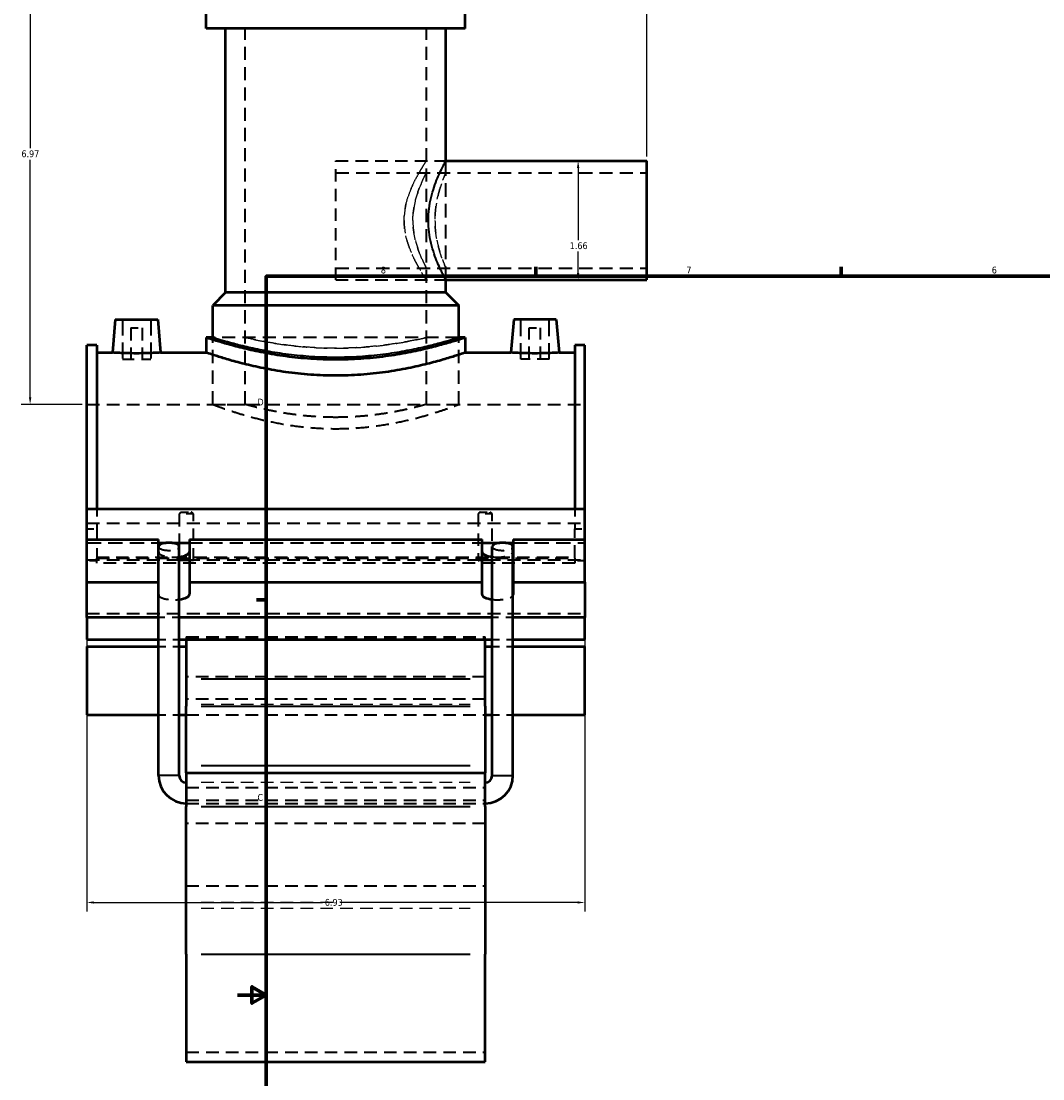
# Model space of a CAD drawing. Header units: inches. Extents: x -2.9 to 51.4, y -2.4 to 49.9.
# Tile 2 of 9: x -2.9 to 11.3, y 9.8 to 24.6. Entities that reach past the tile are written whole.
import ezdxf

# ---------------------------------------------------------------- set-up
doc = ezdxf.new("R2010")
doc.units = ezdxf.units.IN
doc.header["$MEASUREMENT"] = 0
doc.linetypes.add('DASHED', pattern=[0.2067, 0.1654, -0.0413])
for name, color, linetype, lineweight in [('Border (ANSI)', 7, 'Continuous', 70), ('Dimension (ANSI)', 7, 'Continuous', 25), ('Hidden (ANSI)', 7, 'DASHED', 35), ('Hidden Narrow (ANSI)', 7, 'DASHED', 25), ('Visible (ANSI)', 7, 'Continuous', 50), ('Visible Narrow (ANSI)', 7, 'Continuous', 35)]:
    doc.layers.add(name, color=color, linetype=linetype, lineweight=lineweight)
doc.styles.add('Note Text (ANSI)', font='tahoma.ttf')
doc.dimstyles.new('Default (ANSI)', dxfattribs={"dimtxt": 0.094488, "dimasz": 0.098425, "dimexe": 0.125, "dimexo": 0.0625, "dimgap": 0.031496, "dimtad": 0, "dimtih": 1, "dimtoh": 1, "dimrnd": 1e-08, "dimzin": 4, "dimdsep": 46, "dimtxsty": 'Note Text (ANSI)', "dimcen": 0.09, "dimdle": 0.393701, "dimclrd": 256, "dimclre": 256, "dimclrt": 5, "dimadec": 0, "dimazin": 1, "dimtfac": 1, "dimtofl": 0, "dimtmove": 0, "dimatfit": 3, "dimfxl": 1, "dimtolj": 1, "dimtzin": 4, "dimlwd": -1, "dimlwe": -1, "dimarcsym": 0})

# ---------------------------------------------------------------- blocks, each defined once
blk = doc.blocks.new('Borders Default Border')
at = {"layer": 'Border (ANSI)'}
for p, q in [((4.25, 21), (4.25, 21.134)), ((8.5, 21), (8.5, 21.134)), ((0.5, 16.5), (0.366, 16.5))]:
    blk.add_line(p, q, dxfattribs=at)
at = {"layer": 'Border (ANSI)', "flags": 128}
for points in [[(0.5, 1), (0.5, 21), (33.5, 21), (33.5, 1), (0.5, 1)], [(0.1, 11), (0.5, 11), (0.3, 11.115), (0.3, 10.885), (0.5, 11)]]:
    blk.add_lwpolyline(points, dxfattribs=at)
at = {"layer": 'Border (ANSI)', "color": 5, "true_color": 0x0000ff, "char_height": 0.0945, "attachment_point": 7, "style": 'Note Text (ANSI)'}
for s, insert in [('8', (2.094, 21.038)), ('7', (6.346, 21.04)), ('6', (10.595, 21.038)), ('D', (0.378, 19.203)), ('C', (0.378, 13.701))]:
    blk.add_mtext(s, dxfattribs=dict(at, insert=insert))
blk = doc.blocks.new('*D6')
at = {"layer": 'Defpoints', "color": 0, "transparency": 16777216}
for p in [(-1.998, 17.042), (4.932, 17.042), (4.932, 12.288)]:
    blk.add_point(p, dxfattribs=at)
at = {"layer": 'Dimension (ANSI)', "transparency": 16777216}
for p, q in [((-1.998, 16.979), (-1.998, 12.163)), ((4.932, 16.979), (4.932, 12.163)), ((-1.9, 12.288), (1.284, 12.288)), ((4.833, 12.288), (1.586, 12.288))]:
    blk.add_line(p, q, dxfattribs=at)
for points in [[(-1.9, 12.304), (-1.9, 12.272), (-1.998, 12.288)], [(4.833, 12.304), (4.833, 12.272), (4.932, 12.288)]]:
    blk.add_solid(points, dxfattribs=at)
at = {"layer": 'Dimension (ANSI)', "color": 5, "transparency": 16777216, "insert": (1.315, 12.337), "char_height": 0.0945, "attachment_point": 1, "style": 'Note Text (ANSI)'}
blk.add_mtext('\\A1;6.93', dxfattribs=at)
blk = doc.blocks.new('*D8')
at = {"layer": 'Defpoints', "color": 0, "transparency": 16777216}
for p in [(5.797, 26.664), (1.467, 26.188), (5.797, 22.607)]:
    blk.add_point(p, dxfattribs=at)
at = {"layer": 'Dimension (ANSI)', "transparency": 16777216}
for p, q in [((1.467, 26.25), (1.467, 26.789)), ((5.797, 22.669), (5.797, 26.789)), ((1.565, 26.664), (3.674, 26.664)), ((5.698, 26.664), (3.979, 26.664))]:
    blk.add_line(p, q, dxfattribs=at)
for points in [[(1.565, 26.681), (1.565, 26.648), (1.467, 26.664)], [(5.698, 26.681), (5.698, 26.648), (5.797, 26.664)]]:
    blk.add_solid(points, dxfattribs=at)
at = {"layer": 'Dimension (ANSI)', "color": 5, "transparency": 16777216, "insert": (3.706, 26.713), "char_height": 0.0945, "attachment_point": 1, "style": 'Note Text (ANSI)'}
blk.add_mtext('\\A1;4.33', dxfattribs=at)
blk = doc.blocks.new('*D9')
at = {"layer": 'Defpoints', "color": 0, "transparency": 16777216}
for p in [(4.84, 22.607), (4.84, 20.949), (4.84, 20.949)]:
    blk.add_point(p, dxfattribs=at)
at = {"layer": 'Dimension (ANSI)', "transparency": 16777216}
for p, q in [((4.84, 22.508), (4.84, 21.504)), ((4.84, 21.048), (4.84, 21.343))]:
    blk.add_line(p, q, dxfattribs=at)
for points in [[(4.823, 22.508), (4.856, 22.508), (4.84, 22.607)], [(4.823, 21.048), (4.856, 21.048), (4.84, 20.949)]]:
    blk.add_solid(points, dxfattribs=at)
at = {"layer": 'Dimension (ANSI)', "color": 5, "transparency": 16777216, "insert": (4.723, 21.473), "char_height": 0.0945, "attachment_point": 1, "style": 'Note Text (ANSI)'}
blk.add_mtext('\\A1;1.66', dxfattribs=at)
blk = doc.blocks.new('*D10')
at = {"layer": 'Defpoints', "color": 0, "transparency": 16777216}
for p in [(-2.786, 26.188), (0.826, 26.188), (-1.998, 19.218)]:
    blk.add_point(p, dxfattribs=at)
at = {"layer": 'Dimension (ANSI)', "transparency": 16777216}
for p, q in [((0.763, 26.188), (-2.911, 26.188)), ((-2.786, 26.09), (-2.786, 22.784)), ((-2.786, 19.316), (-2.786, 22.622)), ((-2.061, 19.218), (-2.911, 19.218))]:
    blk.add_line(p, q, dxfattribs=at)
for points in [[(-2.802, 26.09), (-2.769, 26.09), (-2.786, 26.188)], [(-2.802, 19.316), (-2.769, 19.316), (-2.786, 19.218)]]:
    blk.add_solid(points, dxfattribs=at)
at = {"layer": 'Dimension (ANSI)', "color": 5, "transparency": 16777216, "insert": (-2.907, 22.752), "char_height": 0.0945, "attachment_point": 1, "style": 'Note Text (ANSI)'}
blk.add_mtext('\\A1;6.97', dxfattribs=at)

msp = doc.modelspace()

# ---------------------------------------------------------------- linework, layer by layer
at = {"layer": 'Hidden (ANSI)', "ltscale": 1.099577}
for p, q in [((0.2052, 19.218), (0.2052, 24.4455)), ((2.7285, 19.218), (2.7285, 24.4455))]:
    msp.add_line(p, q, dxfattribs=at)
at = {"layer": 'Hidden (ANSI)', "ltscale": 1.049655}
msp.add_line((1.4668, 20.9492), (1.4668, 22.6067), dxfattribs=at)
at = {"layer": 'Hidden (ANSI)', "ltscale": 1.058821}
for p, q in [((1.4668, 22.6067), (2.9988, 22.6067)), ((1.4668, 20.9492), (2.9988, 20.9492))]:
    msp.add_line(p, q, dxfattribs=at)
at = {"layer": 'Hidden (ANSI)', "ltscale": 1.145539}
msp.add_line((2.9988, 20.9492), (2.9988, 22.6067), dxfattribs=at)
at = {"layer": 'Hidden (ANSI)', "ltscale": 1.102539}
for p, q in [((1.4668, 22.441), (5.7968, 22.441)), ((1.4668, 21.115), (5.7968, 21.115))]:
    msp.add_line(p, q, dxfattribs=at)
at = {"layer": 'Hidden (ANSI)', "ltscale": 1.333288}
for p, q in [((-1.502, 20.3991), (-1.502, 19.8479)), ((-1.1083, 20.3991), (-1.1083, 19.8479)), ((4.042, 19.8479), (4.042, 20.3991)), ((4.4357, 19.8479), (4.4357, 20.3991))]:
    msp.add_line(p, q, dxfattribs=at)
at = {"layer": 'Hidden (ANSI)', "ltscale": 0.471064}
for p, q in [((-1.3839, 20.281), (-1.2264, 20.281)), ((4.1601, 20.281), (4.3176, 20.281))]:
    msp.add_line(p, q, dxfattribs=at)
at = {"layer": 'Hidden (ANSI)', "ltscale": 1.047583}
for p, q in [((-1.3839, 20.281), (-1.3839, 19.8479)), ((-1.2264, 20.281), (-1.2264, 19.8479)), ((4.1601, 19.8479), (4.1601, 20.281)), ((4.3176, 19.8479), (4.3176, 20.281))]:
    msp.add_line(p, q, dxfattribs=at)
at = {"layer": 'Hidden (ANSI)', "ltscale": 1.104495}
msp.add_line((3.1791, 20.148), (-0.2454, 20.148), dxfattribs=at)
at = {"layer": 'Hidden (ANSI)', "ltscale": 1.124841}
for p, q in [((-0.2454, 19.218), (-0.2454, 20.148)), ((3.1791, 19.218), (3.1791, 20.148))]:
    msp.add_line(p, q, dxfattribs=at)
at = {"layer": 'Hidden (ANSI)', "ltscale": 0.997297}
for p, q in [((-1.502, 19.8479), (-1.1083, 19.8479)), ((4.4357, 19.8479), (4.042, 19.8479))]:
    msp.add_line(p, q, dxfattribs=at)
at = {"layer": 'Hidden (ANSI)', "ltscale": 1.081511}
for p, q in [((-1.9982, 19.218), (4.9318, 19.218)), ((-1.9982, 17.5668), (4.9318, 17.5668)), ((-1.9982, 17.0543), (4.9318, 17.0543)), ((-1.9982, 16.3101), (4.9318, 16.3101))]:
    msp.add_line(p, q, dxfattribs=at)
at = {"layer": 'Hidden (ANSI)', "ltscale": 1.089963}
for p, q in [((-0.2454, 19.218), (0.2052, 19.218)), ((2.7285, 19.218), (3.1791, 19.218))]:
    msp.add_line(p, q, dxfattribs=at)
at = {"layer": 'Hidden (ANSI)', "ltscale": 0.630222}
for p, q in [((-1.8596, 17.764), (-1.8596, 17.487)), ((4.7932, 17.764), (4.7932, 17.487))]:
    msp.add_line(p, q, dxfattribs=at)
at = {"layer": 'Hidden (ANSI)', "ltscale": 1.04627}
for p, q in [((-0.7115, 17.6943), (-0.7115, 17.0455)), ((-0.5128, 17.0455), (-0.5128, 17.6943)), ((3.4465, 17.6943), (3.4465, 17.0455)), ((3.6452, 17.0455), (3.6452, 17.6943))]:
    msp.add_line(p, q, dxfattribs=at)
at = {"layer": 'Hidden (ANSI)', "ltscale": 0.44938}
for p, q in [((-0.5128, 17.6943), (-0.7115, 17.6943)), ((3.6452, 17.6943), (3.4465, 17.6943))]:
    msp.add_line(p, q, dxfattribs=at)
at = {"layer": 'Hidden (ANSI)', "ltscale": 0.297896}
for p, q in [((-0.6818, 17.718), (-0.5426, 17.718)), ((3.4762, 17.718), (3.6154, 17.718))]:
    msp.add_line(p, q, dxfattribs=at)
at = {"layer": 'Hidden (ANSI)', "ltscale": 0.263891}
for p, q in [((-1.9982, 17.487), (-1.8596, 17.487)), ((4.7932, 17.487), (4.9318, 17.487)), ((-1.8596, 17.042), (-1.9982, 17.042)), ((4.9318, 17.042), (4.7932, 17.042))]:
    msp.add_line(p, q, dxfattribs=at)
at = {"layer": 'Hidden (ANSI)', "ltscale": 1.015378}
for p, q in [((-1.8596, 17.487), (-1.8596, 17.0925)), ((4.7932, 17.0925), (4.7932, 17.487))]:
    msp.add_line(p, q, dxfattribs=at)
at = {"layer": 'Hidden (ANSI)', "ltscale": 1.205209}
for p, q in [((-1.9982, 17.2898), (-1.0017, 17.2898)), ((3.9354, 17.2898), (4.9318, 17.2898))]:
    msp.add_line(p, q, dxfattribs=at)
at = {"layer": 'Hidden (ANSI)', "ltscale": 0.152872}
for p, q in [((-0.8949, 17.2898), (-0.8146, 17.2898)), ((3.7482, 17.2898), (3.8285, 17.2898))]:
    msp.add_line(p, q, dxfattribs=at)
at = {"layer": 'Hidden (ANSI)', "ltscale": 1.094429}
msp.add_line((-0.5691, 17.2898), (3.5028, 17.2898), dxfattribs=at)
at = {"layer": 'Hidden (ANSI)', "ltscale": 0.072672}
for p, q in [((-1.8596, 17.0925), (-1.8596, 17.0795)), ((4.7932, 17.0795), (4.7932, 17.0925))]:
    msp.add_line(p, q, dxfattribs=at)
at = {"layer": 'Hidden (ANSI)', "ltscale": 1.039332}
for p, q in [((-1.8596, 17.0925), (-0.7854, 17.0925)), ((3.7191, 17.0925), (4.7932, 17.0925))]:
    msp.add_line(p, q, dxfattribs=at)
at = {"layer": 'Hidden (ANSI)', "ltscale": 1.072859}
for p, q in [((-1.8596, 17.0795), (4.7932, 17.0795)), ((4.7932, 17.0101), (-1.8596, 17.0101))]:
    msp.add_line(p, q, dxfattribs=at)
at = {"layer": 'Hidden (ANSI)', "ltscale": 0.14758}
for p, q in [((-1.8596, 17.0101), (-1.8596, 17.0795)), ((4.7932, 17.0795), (4.7932, 17.0101))]:
    msp.add_line(p, q, dxfattribs=at)
at = {"layer": 'Hidden (ANSI)', "ltscale": 1.089623}
msp.add_line((-0.7854, 17.0925), (3.7191, 17.0925), dxfattribs=at)
at = {"layer": 'Hidden (ANSI)', "ltscale": 0.378259}
for p, q in [((-0.5128, 17.0455), (-0.7115, 17.0455)), ((3.6452, 17.0455), (3.4465, 17.0455))]:
    msp.add_line(p, q, dxfattribs=at)
at = {"layer": 'Hidden (ANSI)', "ltscale": 0.549173}
for p, q in [((-0.7105, 16.2532), (-0.9989, 16.2532)), ((3.9326, 16.2532), (3.6442, 16.2532)), ((-0.9989, 15.9452), (-0.7105, 15.9452)), ((3.6442, 15.9452), (3.9326, 15.9452)), ((-0.9989, 15.8487), (-0.7105, 15.8487)), ((3.6442, 15.8487), (3.9326, 15.8487)), ((-0.9989, 14.899), (-0.7105, 14.899)), ((3.6442, 14.899), (3.9326, 14.899))]:
    msp.add_line(p, q, dxfattribs=at)
at = {"layer": 'Hidden (ANSI)', "ltscale": 0.300161}
for p, q in [((-0.6122, 15.9838), (-0.6122, 15.9636)), ((3.5458, 15.9636), (3.5458, 15.9838))]:
    msp.add_line(p, q, dxfattribs=at)
at = {"layer": 'Hidden (ANSI)', "ltscale": 1.058743}
for p, q in [((-0.6122, 15.9838), (3.5458, 15.9838)), ((-0.6122, 15.9636), (3.5458, 15.9636)), ((3.5458, 15.4286), (-0.6122, 15.4286)), ((3.5458, 15.1179), (-0.6122, 15.1179)), ((-0.6122, 14.899), (3.5458, 14.899)), ((-0.6122, 13.8883), (3.5458, 13.8883)), ((-0.6122, 13.7132), (3.5458, 13.7132)), ((-0.6122, 13.6667), (3.5458, 13.6667)), ((3.5458, 13.385), (-0.6122, 13.385)), ((-0.6122, 12.5186), (3.5458, 12.5186)), ((-0.6122, 10.2062), (3.5458, 10.2062))]:
    msp.add_line(p, q, dxfattribs=at)
at = {"layer": 'Hidden (ANSI)', "ltscale": 0.115573}
for p, q in [((-0.6122, 15.9636), (-0.6122, 15.9452)), ((3.5458, 15.9452), (3.5458, 15.9636))]:
    msp.add_line(p, q, dxfattribs=at)
at = {"layer": 'Hidden (ANSI)', "ltscale": 1.131185}
for centre in [(-0.8547, 17.2394), (3.7884, 17.2394)]:
    msp.add_ellipse(centre, major_axis=(0.1442, 0), ratio=0.3639702, start_param=3.1415927, end_param=6.2831853, dxfattribs=at)
at = {"layer": 'Hidden (ANSI)', "ltscale": 0.580703}
for centre, major_axis, start_param, end_param in [((-0.7854, 17.1665), (-0.2163, 0), 0.1609249, 1.5707963), ((3.7191, 17.1665), (0.2163, 0), 4.712389, 6.1222604)]:
    msp.add_ellipse(centre, major_axis=major_axis, ratio=0.3420201, start_param=start_param, end_param=end_param, dxfattribs=at)
at = {"layer": 'Hidden (ANSI)', "ltscale": 0.145557}
for centre, start_param, end_param in [((-0.7854, 17.1665), 1.5707963, 1.9243713), ((3.7191, 17.1665), 1.2172214, 1.5707963)]:
    msp.add_ellipse(centre, major_axis=(-0.2163, 0), ratio=0.3420201, start_param=start_param, end_param=end_param, dxfattribs=at)
at = {"layer": 'Hidden (ANSI)', "ltscale": 0.922604}
for centre, major_axis, start_param, end_param in [((-0.7854, 16.5737), (-0.2163, 0), 0.1609249, 1.9243713), ((3.7191, 16.5737), (0.2163, 0), 4.358814, 6.1222604)]:
    msp.add_ellipse(centre, major_axis=major_axis, ratio=0.3420201, start_param=start_param, end_param=end_param, dxfattribs=at)
at = {"layer": 'Hidden (ANSI)', "ltscale": 1.094813}
for points, knots in [([(-0.2454, 19.218), (-0.2454, 19.218), (-0.2349, 19.2139), (-0.191, 19.1975), (-0.1577, 19.1852), (-0.07, 19.1541), (-0.0155, 19.1353), (0.1098, 19.0949), (0.1807, 19.0733), (0.3315, 19.0312), (0.4168, 19.0092), (0.6026, 18.9676), (0.7033, 18.948), (0.9138, 18.9152), (1.0239, 18.902), (1.246, 18.8843), (1.3581, 18.88), (1.4668, 18.88)], [19.8774218, 19.8774218, 19.8774218, 19.8774218, 20.7053119, 20.7053119, 21.533202, 21.533202, 22.3610921, 22.3610921, 23.1889822, 23.1889822, 24.0175439, 24.0175439, 24.8461056, 24.8461056, 25.6746674, 25.6746674, 26.5032291, 26.5032291, 26.5032291, 26.5032291]), ([(1.4668, 18.88), (1.5756, 18.88), (1.6876, 18.8843), (1.9097, 18.902), (2.0198, 18.9152), (2.2304, 18.948), (2.331, 18.9676), (2.5169, 19.0092), (2.6021, 19.0312), (2.7529, 19.0733), (2.8239, 19.0949), (2.9492, 19.1353), (3.0036, 19.1541), (3.0913, 19.1852), (3.1247, 19.1975), (3.1686, 19.2139), (3.1791, 19.218), (3.1791, 19.218)], [0, 0, 0, 0, 0.8285617, 0.8285617, 1.6571235, 1.6571235, 2.4856852, 2.4856852, 3.3142469, 3.3142469, 4.142137, 4.142137, 4.9700271, 4.9700271, 5.7979172, 5.7979172, 6.6258073, 6.6258073, 6.6258073, 6.6258073])]:
    msp.add_open_spline(points, degree=3, knots=knots, dxfattribs=at)
at = {"layer": 'Hidden (ANSI)', "ltscale": 1.070717}
for points, knots in [([(1.4668, 19.0377), (1.3872, 19.0377), (1.3049, 19.04), (1.1416, 19.0492), (1.0605, 19.0561), (0.9052, 19.0734), (0.8309, 19.0837), (0.6935, 19.1058), (0.6305, 19.1175), (0.5189, 19.14), (0.4665, 19.1516), (0.3741, 19.1734), (0.334, 19.1835), (0.2694, 19.2003), (0.245, 19.207), (0.2128, 19.2158), (0.2052, 19.218), (0.2052, 19.218)], [0, 0, 0, 0, 0.6071488, 0.6071488, 1.2142975, 1.2142975, 1.8214463, 1.8214463, 2.428595, 2.428595, 3.0356081, 3.0356081, 3.6426212, 3.6426212, 4.2496343, 4.2496343, 4.8566474, 4.8566474, 4.8566474, 4.8566474]), ([(2.7285, 19.218), (2.7285, 19.218), (2.7208, 19.2158), (2.6887, 19.207), (2.6642, 19.2003), (2.5997, 19.1835), (2.5596, 19.1734), (2.4671, 19.1516), (2.4147, 19.14), (2.3032, 19.1175), (2.2402, 19.1058), (2.1028, 19.0837), (2.0285, 19.0734), (1.8732, 19.0561), (1.7921, 19.0492), (1.6288, 19.04), (1.5465, 19.0377), (1.4668, 19.0377)], [14.5699421, 14.5699421, 14.5699421, 14.5699421, 15.1769552, 15.1769552, 15.7839683, 15.7839683, 16.3909814, 16.3909814, 16.9979944, 16.9979944, 17.6051432, 17.6051432, 18.212292, 18.212292, 18.8194407, 18.8194407, 19.4265895, 19.4265895, 19.4265895, 19.4265895])]:
    msp.add_open_spline(points, degree=3, knots=knots, dxfattribs=at)
at = {"layer": 'Hidden (ANSI)', "ltscale": 0.072239}
for points, weights in [([(-0.6818, 17.718), (-0.695, 17.7082), (-0.7115, 17.6943)], [1, 1.00992428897, 1]), ([(-0.5128, 17.6943), (-0.5294, 17.7082), (-0.5426, 17.718)], [1, 1.00992428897, 1]), ([(3.4762, 17.718), (3.463, 17.7082), (3.4465, 17.6943)], [1, 1.00992428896, 1]), ([(3.6452, 17.6943), (3.6286, 17.7082), (3.6154, 17.718)], [1, 1.00992428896, 1])]:
    msp.add_rational_spline(points, weights, degree=2, dxfattribs=at)
at = {"layer": 'Hidden (ANSI)', "ltscale": 0.450542}
for points, knots in [([(-0.7115, 17.0455), (-0.7069, 17.0468), (-0.7015, 17.0479), (-0.6852, 17.0502), (-0.672, 17.0512), (-0.6429, 17.0524), (-0.627, 17.0526), (-0.6122, 17.0526), (-0.5974, 17.0526), (-0.5816, 17.0524), (-0.5525, 17.0512), (-0.5393, 17.0502), (-0.523, 17.0479), (-0.5175, 17.0469), (-0.5128, 17.0455)], [-0.28920517, -0.28920517, -0.28920517, -0.28920517, -0.22638723, -0.22638723, -0.11319361, -0.11319361, 0, 0, 0, 0.11284098, 0.11284098, 0.22568196, 0.22568196, 0.28917826, 0.28917826, 0.28917826, 0.28917826]), ([(3.4465, 17.0455), (3.4512, 17.0469), (3.4566, 17.0479), (3.473, 17.0502), (3.4862, 17.0512), (3.5152, 17.0524), (3.531, 17.0526), (3.5606, 17.0526), (3.5764, 17.0524), (3.6055, 17.0512), (3.6187, 17.0502), (3.635, 17.0479), (3.6405, 17.0469), (3.6452, 17.0455)], [0.6402703, 0.6402703, 0.6402703, 0.6402703, 0.7037666, 0.7037666, 0.81660758, 0.81660758, 0.92944857, 0.92944857, 1.04228955, 1.04228955, 1.15513053, 1.15513053, 1.21862683, 1.21862683, 1.21862683, 1.21862683])]:
    msp.add_open_spline(points, degree=3, knots=knots, dxfattribs=at)
at = {"layer": 'Hidden Narrow (ANSI)', "ltscale": 1.06497}
for p, q in [((-0.4043, 15.045), (3.3379, 15.045)), ((-0.4043, 13.9609), (3.3379, 13.9609)), ((-0.4043, 12.2916), (3.3379, 12.2916)), ((-0.4043, 12.2105), (3.3379, 12.2105))]:
    msp.add_line(p, q, dxfattribs=at)
at = {"layer": 'Hidden Narrow (ANSI)', "ltscale": 1.08553}
msp.add_open_spline([(2.4181, 21.778), (2.4181, 21.8323), (2.4229, 21.8876), (2.4414, 21.9961), (2.4549, 22.0493), (2.4873, 22.1505), (2.5062, 22.1985), (2.5451, 22.2873), (2.5652, 22.3279), (2.6029, 22.3997), (2.6219, 22.4335), (2.6571, 22.4937), (2.6733, 22.5202), (2.7001, 22.563), (2.7108, 22.5795), (2.725, 22.6014), (2.7285, 22.6067), (2.7285, 22.6067), (2.725, 22.6014), (2.7108, 22.5795), (2.7001, 22.563), (2.6733, 22.5202), (2.6571, 22.4937), (2.6219, 22.4335), (2.6029, 22.3997), (2.5652, 22.3279), (2.5451, 22.2873), (2.5062, 22.1985), (2.4873, 22.1505), (2.4549, 22.0493), (2.4414, 21.9961), (2.4229, 21.8876), (2.4181, 21.8323), (2.4181, 21.7236), (2.4229, 21.6683), (2.4414, 21.5598), (2.4549, 21.5066), (2.4873, 21.4054), (2.5062, 21.3574), (2.5451, 21.2687), (2.5652, 21.228), (2.6029, 21.1563), (2.6219, 21.1224), (2.6571, 21.0622), (2.6733, 21.0358), (2.7001, 20.9929), (2.7108, 20.9764), (2.725, 20.9546), (2.7285, 20.9492), (2.7285, 20.9492), (2.725, 20.9546), (2.7108, 20.9764), (2.7001, 20.9929), (2.6733, 21.0358), (2.6571, 21.0622), (2.6219, 21.1224), (2.6029, 21.1563), (2.5652, 21.228), (2.5451, 21.2687), (2.5062, 21.3574), (2.4873, 21.4054), (2.4549, 21.5066), (2.4414, 21.5598), (2.4229, 21.6683), (2.4181, 21.7236), (2.4181, 21.778)], degree=3, knots=[0, 0, 0, 0, 0.4144239, 0.4144239, 0.8288477, 0.8288477, 1.2432716, 1.2432716, 1.6576954, 1.6576954, 2.0678985, 2.0678985, 2.4781016, 2.4781016, 2.8883047, 2.8883047, 3.2985078, 3.2985078, 3.7087109, 3.7087109, 4.118914, 4.118914, 4.5291172, 4.5291172, 4.9393203, 4.9393203, 5.3537441, 5.3537441, 5.768168, 5.768168, 6.1825918, 6.1825918, 6.5970157, 6.5970157, 7.0114395, 7.0114395, 7.4258634, 7.4258634, 7.8402872, 7.8402872, 8.2547111, 8.2547111, 8.6649142, 8.6649142, 9.0751173, 9.0751173, 9.4853204, 9.4853204, 9.8955235, 9.8955235, 10.3057266, 10.3057266, 10.7159297, 10.7159297, 11.1261328, 11.1261328, 11.5363359, 11.5363359, 11.9507598, 11.9507598, 12.3651836, 12.3651836, 12.7796075, 12.7796075, 13.1940313, 13.1940313, 13.1940313, 13.1940313], dxfattribs=at)
at = {"layer": 'Hidden Narrow (ANSI)', "ltscale": 1.071944}
for points, knots in [([(2.9988, 22.6067), (2.9988, 22.6067), (2.996, 22.6015), (2.9845, 22.58), (2.9759, 22.5637), (2.9541, 22.521), (2.941, 22.4946), (2.9126, 22.4342), (2.8973, 22.4001), (2.8673, 22.3277), (2.8515, 22.2868), (2.8212, 22.1974), (2.8068, 22.149), (2.7823, 22.0474), (2.7722, 21.9941), (2.7588, 21.8861), (2.7553, 21.8314), (2.7553, 21.778)], [9.7490693, 9.7490693, 9.7490693, 9.7490693, 10.1544818, 10.1544818, 10.5598943, 10.5598943, 10.9653068, 10.9653068, 11.3707193, 11.3707193, 11.7777293, 11.7777293, 12.1847392, 12.1847392, 12.5917492, 12.5917492, 12.9987591, 12.9987591, 12.9987591, 12.9987591]), ([(2.7553, 21.778), (2.7553, 21.7245), (2.7588, 21.6698), (2.7722, 21.5618), (2.7823, 21.5085), (2.8068, 21.4069), (2.8212, 21.3585), (2.8515, 21.2691), (2.8673, 21.2282), (2.8973, 21.1558), (2.9126, 21.1218), (2.941, 21.0613), (2.9541, 21.0349), (2.9759, 20.9923), (2.9845, 20.976), (2.996, 20.9544), (2.9988, 20.9492), (2.9988, 20.9492)], [0, 0, 0, 0, 0.40701, 0.40701, 0.8140199, 0.8140199, 1.2210299, 1.2210299, 1.6280398, 1.6280398, 2.0334523, 2.0334523, 2.4388648, 2.4388648, 2.8442773, 2.8442773, 3.2496898, 3.2496898, 3.2496898, 3.2496898])]:
    msp.add_open_spline(points, degree=3, knots=knots, dxfattribs=at)
at = {"layer": 'Hidden Narrow (ANSI)', "ltscale": 1.081728}
msp.add_open_spline([(2.5402, 21.778), (2.5402, 21.7353), (2.5429, 21.6916), (2.5532, 21.6052), (2.5609, 21.5626), (2.5892, 21.4406), (2.6149, 21.3672), (2.6497, 21.2802), (2.6616, 21.2529), (2.6836, 21.2046), (2.6938, 21.1835), (2.7107, 21.1494), (2.7174, 21.1363), (2.7263, 21.1191), (2.7285, 21.115), (2.7285, 21.115), (2.7263, 21.1191), (2.7174, 21.1363), (2.7107, 21.1494), (2.6938, 21.1835), (2.6836, 21.2046), (2.6616, 21.2529), (2.6497, 21.2802), (2.6149, 21.3672), (2.5892, 21.4406), (2.5609, 21.5626), (2.5532, 21.6052), (2.5429, 21.6916), (2.5402, 21.7353), (2.5402, 21.8206), (2.5429, 21.8644), (2.5532, 21.9507), (2.5609, 21.9934), (2.5892, 22.1153), (2.6149, 22.1887), (2.6497, 22.2757), (2.6616, 22.303), (2.6836, 22.3514), (2.6938, 22.3725), (2.7107, 22.4066), (2.7174, 22.4196), (2.7263, 22.4368), (2.7285, 22.441), (2.7285, 22.441), (2.7263, 22.4368), (2.7174, 22.4196), (2.7107, 22.4066), (2.6938, 22.3725), (2.6836, 22.3514), (2.6616, 22.303), (2.6497, 22.2757), (2.6149, 22.1887), (2.5892, 22.1153), (2.5609, 21.9934), (2.5532, 21.9507), (2.5429, 21.8644), (2.5402, 21.8206), (2.5402, 21.778)], degree=3, knots=[0, 0, 0, 0, 0.3250098, 0.3250098, 0.6500196, 0.6500196, 1.3000392, 1.3000392, 1.6239349, 1.6239349, 1.9478305, 1.9478305, 2.2717262, 2.2717262, 2.5956219, 2.5956219, 2.9195175, 2.9195175, 3.2434132, 3.2434132, 3.5673089, 3.5673089, 3.8912045, 3.8912045, 4.5412241, 4.5412241, 4.8662339, 4.8662339, 5.1912437, 5.1912437, 5.5162535, 5.5162535, 5.8412633, 5.8412633, 6.4912829, 6.4912829, 6.8151786, 6.8151786, 7.1390743, 7.1390743, 7.4629699, 7.4629699, 7.7868656, 7.7868656, 8.1107613, 8.1107613, 8.4346569, 8.4346569, 8.7585526, 8.7585526, 9.0824483, 9.0824483, 9.7324679, 9.7324679, 10.0574777, 10.0574777, 10.3824875, 10.3824875, 10.3824875, 10.3824875], dxfattribs=at)
at = {"layer": 'Hidden Narrow (ANSI)', "ltscale": 1.074298}
msp.add_open_spline([(2.848, 21.778), (2.848, 21.8202), (2.8499, 21.8637), (2.8579, 21.9499), (2.8639, 21.9925), (2.8787, 22.074), (2.8876, 22.1129), (2.9062, 22.1847), (2.916, 22.2176), (2.9347, 22.2759), (2.9443, 22.3033), (2.9622, 22.3518), (2.9705, 22.3728), (2.9843, 22.4069), (2.9898, 22.4198), (2.9971, 22.4369), (2.9988, 22.441), (2.9988, 22.441), (2.9971, 22.4369), (2.9898, 22.4198), (2.9843, 22.4069), (2.9705, 22.3728), (2.9622, 22.3518), (2.9443, 22.3033), (2.9347, 22.2759), (2.916, 22.2176), (2.9062, 22.1847), (2.8876, 22.1129), (2.8787, 22.074), (2.8639, 21.9925), (2.8579, 21.9499), (2.8499, 21.8637), (2.848, 21.8202), (2.848, 21.7357), (2.8499, 21.6922), (2.8579, 21.6061), (2.8639, 21.5634), (2.8787, 21.482), (2.8876, 21.4431), (2.9062, 21.3712), (2.916, 21.3383), (2.9347, 21.2801), (2.9443, 21.2526), (2.9622, 21.2042), (2.9705, 21.1831), (2.9843, 21.1491), (2.9898, 21.1361), (2.9971, 21.1191), (2.9988, 21.115), (2.9988, 21.115), (2.9971, 21.1191), (2.9898, 21.1361), (2.9843, 21.1491), (2.9705, 21.1831), (2.9622, 21.2042), (2.9443, 21.2526), (2.9347, 21.2801), (2.916, 21.3383), (2.9062, 21.3712), (2.8876, 21.4431), (2.8787, 21.482), (2.8639, 21.5634), (2.8579, 21.6061), (2.8499, 21.6922), (2.848, 21.7357), (2.848, 21.778)], degree=3, knots=[0, 0, 0, 0, 0.3220821, 0.3220821, 0.6441641, 0.6441641, 0.9662462, 0.9662462, 1.2883282, 1.2883282, 1.6099507, 1.6099507, 1.9315731, 1.9315731, 2.2531956, 2.2531956, 2.5748181, 2.5748181, 2.8964405, 2.8964405, 3.218063, 3.218063, 3.5396854, 3.5396854, 3.8613079, 3.8613079, 4.1833899, 4.1833899, 4.505472, 4.505472, 4.827554, 4.827554, 5.1496361, 5.1496361, 5.4717182, 5.4717182, 5.7938002, 5.7938002, 6.1158823, 6.1158823, 6.4379643, 6.4379643, 6.7595868, 6.7595868, 7.0812092, 7.0812092, 7.4028317, 7.4028317, 7.7244542, 7.7244542, 8.0460766, 8.0460766, 8.3676991, 8.3676991, 8.6893215, 8.6893215, 9.010944, 9.010944, 9.333026, 9.333026, 9.6551081, 9.6551081, 9.9771901, 9.9771901, 10.2992722, 10.2992722, 10.2992722, 10.2992722], dxfattribs=at)
at = {"layer": 'Hidden Narrow (ANSI)', "ltscale": 1.091371}
for points, knots in [([(-0.2454, 20.148), (-0.2454, 20.148), (-0.235, 20.1447), (-0.1913, 20.1311), (-0.158, 20.1209), (-0.0704, 20.0953), (-0.016, 20.0798), (0.1095, 20.0465), (0.1805, 20.0287), (0.3317, 19.9942), (0.4171, 19.9762), (0.6034, 19.9422), (0.7042, 19.9263), (0.9149, 19.8997), (1.0249, 19.889), (1.2468, 19.8748), (1.3585, 19.8713), (1.4668, 19.8713)], [19.8054754, 19.8054754, 19.8054754, 19.8054754, 20.6305528, 20.6305528, 21.4556301, 21.4556301, 22.2807075, 22.2807075, 23.1057848, 23.1057848, 23.9311637, 23.9311637, 24.7565427, 24.7565427, 25.5819216, 25.5819216, 26.4073006, 26.4073006, 26.4073006, 26.4073006]), ([(1.4668, 19.8713), (1.5751, 19.8713), (1.6869, 19.8748), (1.9087, 19.889), (2.0188, 19.8997), (2.2295, 19.9263), (2.3303, 19.9422), (2.5165, 19.9762), (2.602, 19.9942), (2.7532, 20.0287), (2.8242, 20.0465), (2.9497, 20.0798), (3.0041, 20.0953), (3.0917, 20.1209), (3.1249, 20.1311), (3.1686, 20.1447), (3.1791, 20.148), (3.1791, 20.148)], [0, 0, 0, 0, 0.8253789, 0.8253789, 1.6507579, 1.6507579, 2.4761368, 2.4761368, 3.3015158, 3.3015158, 4.1265931, 4.1265931, 4.9516704, 4.9516704, 5.7767478, 5.7767478, 6.6018251, 6.6018251, 6.6018251, 6.6018251])]:
    msp.add_open_spline(points, degree=3, knots=knots, dxfattribs=at)
at = {"layer": 'Hidden Narrow (ANSI)', "ltscale": 1.099522}
msp.add_open_spline([(1.4668, 19.9995), (1.3873, 19.9995), (1.3052, 20.0014), (1.1419, 20.0089), (1.0609, 20.0145), (0.9055, 20.0287), (0.8312, 20.0372), (0.6937, 20.0553), (0.6306, 20.065), (0.5189, 20.0836), (0.4664, 20.0932), (0.3739, 20.1111), (0.3338, 20.1195), (0.2693, 20.1334), (0.2449, 20.1389), (0.2128, 20.1462), (0.2052, 20.148), (0.2052, 20.148), (0.2128, 20.1462), (0.2449, 20.1389), (0.2693, 20.1334), (0.3338, 20.1195), (0.3739, 20.1111), (0.4664, 20.0932), (0.5189, 20.0836), (0.6306, 20.065), (0.6937, 20.0553), (0.8312, 20.0372), (0.9055, 20.0287), (1.0609, 20.0145), (1.1419, 20.0089), (1.3052, 20.0014), (1.3873, 19.9995), (1.5464, 19.9995), (1.6285, 20.0014), (1.7917, 20.0089), (1.8728, 20.0145), (2.0281, 20.0287), (2.1025, 20.0372), (2.24, 20.0553), (2.3031, 20.065), (2.4148, 20.0836), (2.4672, 20.0932), (2.5598, 20.1111), (2.5999, 20.1195), (2.6643, 20.1334), (2.6888, 20.1389), (2.7208, 20.1462), (2.7285, 20.148), (2.7285, 20.148), (2.7208, 20.1462), (2.6888, 20.1389), (2.6643, 20.1334), (2.5999, 20.1195), (2.5598, 20.1111), (2.4672, 20.0932), (2.4148, 20.0836), (2.3031, 20.065), (2.24, 20.0553), (2.1025, 20.0372), (2.0281, 20.0287), (1.8728, 20.0145), (1.7917, 20.0089), (1.6285, 20.0014), (1.5464, 19.9995), (1.4668, 19.9995)], degree=3, knots=[0, 0, 0, 0, 0.605982, 0.605982, 1.2119641, 1.2119641, 1.8179461, 1.8179461, 2.4239281, 2.4239281, 3.0298478, 3.0298478, 3.6357674, 3.6357674, 4.241687, 4.241687, 4.8476066, 4.8476066, 5.4535263, 5.4535263, 6.0594459, 6.0594459, 6.6653655, 6.6653655, 7.2712851, 7.2712851, 7.8772672, 7.8772672, 8.4832492, 8.4832492, 9.0892312, 9.0892312, 9.6952133, 9.6952133, 10.3011953, 10.3011953, 10.9071773, 10.9071773, 11.5131594, 11.5131594, 12.1191414, 12.1191414, 12.725061, 12.725061, 13.3309806, 13.3309806, 13.9369003, 13.9369003, 14.5428199, 14.5428199, 15.1487395, 15.1487395, 15.7546591, 15.7546591, 16.3605788, 16.3605788, 16.9664984, 16.9664984, 17.5724804, 17.5724804, 18.1784624, 18.1784624, 18.7844445, 18.7844445, 19.3904265, 19.3904265, 19.3904265, 19.3904265], dxfattribs=at)
at = {"layer": 'Visible (ANSI)'}
for p, q in [((-0.3355, 24.4455), (-0.3355, 24.6546)), ((3.2692, 24.4455), (3.2692, 24.6546)), ((3.2692, 24.4455), (-0.3355, 24.4455)), ((-0.0652, 20.7761), (-0.0652, 24.4455)), ((2.9988, 22.6067), (2.9988, 24.4455)), ((2.9988, 22.6067), (5.7968, 22.6067)), ((5.7968, 20.9492), (5.7968, 22.6067)), ((2.9988, 20.7761), (2.9988, 20.9492)), ((2.9988, 20.9492), (5.7968, 20.9492)), ((-0.0652, 20.7761), (-0.2454, 20.5959)), ((2.9988, 20.7761), (-0.0652, 20.7761)), ((2.9988, 20.7761), (3.1791, 20.5959)), ((3.1791, 20.5959), (-0.2454, 20.5959)), ((-0.2454, 20.148), (-0.2454, 20.5959)), ((3.1791, 20.148), (3.1791, 20.5959)), ((-1.6004, 20.3991), (-1.6407, 19.9389)), ((-1.6004, 20.3991), (-1.0099, 20.3991)), ((-1.0099, 20.3991), (-0.9696, 19.9389)), ((3.9436, 20.3991), (3.9033, 19.9389)), ((4.5341, 20.3991), (3.9436, 20.3991)), ((4.5341, 20.3991), (4.5744, 19.9389)), ((-1.9982, 17.764), (-1.9982, 20.0434)), ((-1.8596, 20.0434), (-1.9982, 20.0434)), ((-1.8596, 20.0434), (-1.8596, 17.764)), ((-0.3355, 20.148), (-0.3355, 19.9389)), ((-0.2454, 20.148), (-0.3355, 20.148)), ((3.2692, 20.148), (3.1791, 20.148)), ((3.2692, 20.148), (3.2692, 19.9389)), ((4.7932, 20.0434), (4.7932, 17.764)), ((4.9318, 20.0434), (4.7932, 20.0434)), ((4.9318, 17.764), (4.9318, 20.0434)), ((-1.8596, 19.9389), (-1.6407, 19.9389)), ((-0.9696, 19.9389), (-0.3355, 19.9389)), ((3.2692, 19.9389), (3.9033, 19.9389)), ((4.5744, 19.9389), (4.7932, 19.9389)), ((-1.9982, 17.764), (4.9318, 17.764)), ((-1.9982, 17.3391), (-1.9982, 17.764)), ((4.9318, 17.3391), (4.9318, 17.764)), ((-1.9982, 17.3391), (-1.0017, 17.3391)), ((-1.9982, 16.7463), (-1.9982, 17.3391)), ((-1.0017, 16.7463), (-1.0017, 17.3391)), ((-1.0017, 17.2898), (-0.8949, 17.2898)), ((-0.9989, 14.0534), (-0.9989, 17.2394)), ((-0.8146, 17.2898), (-0.5691, 17.2898)), ((-0.7105, 14.0534), (-0.7105, 17.2394)), ((-0.5691, 17.3391), (-0.5691, 16.7463)), ((-0.5691, 17.3391), (3.5028, 17.3391)), ((3.5028, 16.7463), (3.5028, 17.3391)), ((3.5028, 17.2898), (3.7482, 17.2898)), ((3.6442, 14.0534), (3.6442, 17.2394)), ((3.8285, 17.2898), (3.9354, 17.2898)), ((3.9326, 14.0534), (3.9326, 17.2394)), ((3.9354, 17.3391), (3.9354, 16.7463)), ((3.9354, 17.3391), (4.9318, 17.3391)), ((4.9318, 16.7463), (4.9318, 17.3391)), ((-1.9982, 16.7463), (-1.0017, 16.7463)), ((-1.9982, 16.2532), (-1.9982, 16.7463)), ((-1.0017, 16.5737), (-1.0017, 16.7463)), ((-0.5691, 16.7463), (-0.5691, 16.5737)), ((-0.5691, 16.7463), (3.5028, 16.7463)), ((3.5028, 16.5737), (3.5028, 16.7463)), ((3.9354, 16.7463), (3.9354, 16.5737)), ((3.9354, 16.7463), (4.9318, 16.7463)), ((4.9318, 16.7463), (4.9318, 16.2532)), ((-0.9989, 16.2532), (-1.9982, 16.2532)), ((-1.9982, 16.2532), (-1.9982, 15.9452)), ((3.6442, 16.2532), (-0.7105, 16.2532)), ((4.9318, 16.2532), (3.9326, 16.2532)), ((4.9318, 15.9452), (4.9318, 16.2532)), ((-1.9982, 15.9452), (-0.9989, 15.9452)), ((-0.7105, 15.9452), (3.6442, 15.9452)), ((-0.6122, 15.9452), (-0.6122, 15.3935)), ((3.5458, 15.3935), (3.5458, 15.9452)), ((3.9326, 15.9452), (4.9318, 15.9452)), ((-1.9982, 15.8487), (-1.9982, 14.899)), ((-1.9982, 15.8487), (-0.9989, 15.8487)), ((-0.7105, 15.8487), (-0.6122, 15.8487)), ((3.5458, 15.8487), (3.6442, 15.8487)), ((3.9326, 15.8487), (4.9318, 15.8487)), ((4.9318, 14.899), (4.9318, 15.8487)), ((-0.6122, 15.3935), (-0.6122, 15.019)), ((3.5458, 15.019), (3.5458, 15.3935)), ((-0.6122, 14.1924), (-0.6122, 15.019)), ((3.5458, 15.019), (3.5458, 14.1924)), ((-1.9982, 14.899), (-0.9989, 14.899)), ((-0.7105, 14.899), (-0.6122, 14.899)), ((3.5458, 14.899), (3.6442, 14.899)), ((3.9326, 14.899), (4.9318, 14.899)), ((-0.6122, 14.0902), (-0.6122, 14.1924)), ((3.5458, 14.1924), (3.5458, 14.0902)), ((-0.6122, 14.0902), (-0.6122, 13.6216)), ((-0.6122, 14.0902), (3.5458, 14.0902)), ((3.5458, 13.6216), (3.5458, 14.0902)), ((-0.6122, 11.5683), (-0.6122, 13.6216)), ((3.5458, 13.6216), (3.5458, 11.5683)), ((-0.6122, 11.5683), (-0.6122, 10.071)), ((3.5458, 10.071), (3.5458, 11.5683)), ((-0.6122, 10.071), (3.5458, 10.071))]:
    msp.add_line(p, q, dxfattribs=at)
for centre, radius, start, end in [((-0.6122, 14.0534), 0.3867, 180, 270), ((-0.6122, 14.0534), 0.0984, 180, 270), ((3.5458, 14.0534), 0.3867, 270, 0), ((3.5458, 14.0534), 0.0984, 270, 0)]:
    msp.add_arc(centre, radius, start, end, dxfattribs=at)
for centre, major_axis, ratio, start_param, end_param in [((-0.8547, 17.2394), (0.1442, 0), 0.3639702, 1.8530284, 3.1415927), ((-0.8547, 17.2394), (-0.1442, 0), 0.3639702, 4.4301569, 4.994621), ((-0.8547, 17.2394), (0.1442, 0), 0.3639702, 0, 1.2885643), ((3.7884, 17.2394), (0.1442, 0), 0.3639702, 1.8530284, 3.1415927), ((3.7884, 17.2394), (-0.1442, 0), 0.3639702, 4.4301569, 4.994621), ((3.7884, 17.2394), (0.1442, 0), 0.3639702, 0, 1.2885643), ((-0.7854, 17.1665), (-0.2163, 0), 0.3420201, 0, 0.1609249), ((-0.7854, 17.1665), (0.2163, 0), 0.3420201, 5.0659639, 6.2831853), ((3.7191, 17.1665), (-0.2163, 0), 0.3420201, 0, 1.2172214), ((3.7191, 17.1665), (0.2163, 0), 0.3420201, 6.1222604, 6.2831853), ((-0.7854, 16.5737), (-0.2163, 0), 0.3420201, 0, 0.1609249), ((-0.7854, 16.5737), (0.2163, 0), 0.3420201, 5.0659639, 6.2831853), ((3.7191, 16.5737), (-0.2163, 0), 0.3420201, 0, 1.2172214), ((3.7191, 16.5737), (0.2163, 0), 0.3420201, 6.1222604, 6.2831853)]:
    msp.add_ellipse(centre, major_axis=major_axis, ratio=ratio, start_param=start_param, end_param=end_param, dxfattribs=at)
for points, knots in [([(1.4668, 19.8405), (1.3527, 19.8405), (1.235, 19.8444), (1.0014, 19.8602), (0.8856, 19.8721), (0.6638, 19.9018), (0.5578, 19.9195), (0.3618, 19.9573), (0.2719, 19.9773), (0.1129, 20.0156), (0.0381, 20.0354), (-0.0939, 20.0723), (-0.1512, 20.0895), (-0.2435, 20.118), (-0.2785, 20.1293), (-0.3245, 20.1443), (-0.3355, 20.148), (-0.3355, 20.148)], [0, 0, 0, 0, 0.8695929, 0.8695929, 1.7391858, 1.7391858, 2.6087787, 2.6087787, 3.4783716, 3.4783716, 4.3475702, 4.3475702, 5.2167687, 5.2167687, 6.0859673, 6.0859673, 6.9551658, 6.9551658, 6.9551658, 6.9551658]), ([(3.2692, 20.148), (3.2692, 20.148), (3.2582, 20.1443), (3.2122, 20.1293), (3.1771, 20.118), (3.0849, 20.0895), (3.0276, 20.0723), (2.8956, 20.0354), (2.8208, 20.0156), (2.6617, 19.9773), (2.5719, 19.9573), (2.3759, 19.9195), (2.2698, 19.9018), (2.0481, 19.8721), (1.9322, 19.8602), (1.6987, 19.8444), (1.581, 19.8405), (1.4668, 19.8405)], [-6.9551658, -6.9551658, -6.9551658, -6.9551658, -6.0859673, -6.0859673, -5.2167687, -5.2167687, -4.3475702, -4.3475702, -3.4783716, -3.4783716, -2.6087787, -2.6087787, -1.7391858, -1.7391858, -0.8695929, -0.8695929, 0, 0, 0, 0]), ([(-0.9696, 19.9389), (-0.9696, 19.9389), (-0.978, 19.9383), (-1.0122, 19.9363), (-1.038, 19.9349), (-1.0975, 19.9321), (-1.1352, 19.9307), (-1.2179, 19.9286), (-1.263, 19.9281), (-1.3474, 19.9281), (-1.3924, 19.9286), (-1.4751, 19.9307), (-1.5129, 19.9321), (-1.5724, 19.9349), (-1.5981, 19.9363), (-1.6323, 19.9383), (-1.6407, 19.9389), (-1.6407, 19.9389)], [1.2863328, 1.2863328, 1.2863328, 1.2863328, 1.6078122, 1.6078122, 1.9292915, 1.9292915, 2.2509786, 2.2509786, 2.5726656, 2.5726656, 2.8943526, 2.8943526, 3.2160396, 3.2160396, 3.537519, 3.537519, 3.8589984, 3.8589984, 3.8589984, 3.8589984]), ([(3.2692, 19.9389), (3.2692, 19.9389), (3.2582, 19.9351), (3.2121, 19.9194), (3.1771, 19.9077), (3.0848, 19.878), (3.0275, 19.8602), (2.8955, 19.8217), (2.8208, 19.8011), (2.6618, 19.7612), (2.5719, 19.7403), (2.3761, 19.7009), (2.27, 19.6824), (2.0483, 19.6514), (1.9324, 19.639), (1.6988, 19.6224), (1.581, 19.6183), (1.3526, 19.6183), (1.2349, 19.6224), (1.0012, 19.639), (0.8854, 19.6514), (0.6636, 19.6824), (0.5576, 19.7009), (0.3617, 19.7403), (0.2719, 19.7612), (0.1129, 19.8011), (0.0382, 19.8217), (-0.0938, 19.8602), (-0.1511, 19.878), (-0.2434, 19.9077), (-0.2784, 19.9194), (-0.3245, 19.9351), (-0.3355, 19.9389), (-0.3355, 19.9389)], [6.9601365, 6.9601365, 6.9601365, 6.9601365, 7.8299206, 7.8299206, 8.6997047, 8.6997047, 9.5694887, 9.5694887, 10.4392728, 10.4392728, 11.3095229, 11.3095229, 12.1797729, 12.1797729, 13.0500229, 13.0500229, 13.9202729, 13.9202729, 14.7905229, 14.7905229, 15.660773, 15.660773, 16.531023, 16.531023, 17.401273, 17.401273, 18.2710571, 18.2710571, 19.1408412, 19.1408412, 20.0106253, 20.0106253, 20.8804094, 20.8804094, 20.8804094, 20.8804094]), ([(4.5744, 19.9389), (4.5744, 19.9389), (4.566, 19.9383), (4.5318, 19.9363), (4.506, 19.9349), (4.4465, 19.9321), (4.4088, 19.9307), (4.3261, 19.9286), (4.281, 19.9281), (4.2388, 19.9281), (4.1966, 19.9281), (4.1516, 19.9286), (4.0689, 19.9307), (4.0311, 19.9321), (3.9716, 19.9349), (3.9459, 19.9363), (3.9117, 19.9383), (3.9033, 19.9389), (3.9033, 19.9389)], [3.8589984, 3.8589984, 3.8589984, 3.8589984, 4.1804777, 4.1804777, 4.5019571, 4.5019571, 4.8236441, 4.8236441, 5.1453311, 5.1453311, 5.1453311, 5.4670182, 5.4670182, 5.7887052, 5.7887052, 6.1101846, 6.1101846, 6.4316639, 6.4316639, 6.4316639, 6.4316639])]:
    msp.add_open_spline(points, degree=3, knots=knots, dxfattribs=at)
at = {"layer": 'Visible Narrow (ANSI)'}
for p, q in [((3.3379, 15.3935), (-0.4043, 15.3935)), ((-0.4043, 15.019), (3.3379, 15.019)), ((-0.4043, 14.1924), (3.3379, 14.1924)), ((-0.7123, 14.0534), (-0.9971, 14.0534)), ((3.646, 14.0534), (3.9308, 14.0534)), ((-0.4043, 13.6216), (3.3379, 13.6216)), ((-0.4043, 11.5683), (3.3379, 11.5683))]:
    msp.add_line(p, q, dxfattribs=at)
for points, knots in [([(2.9988, 20.9492), (2.9988, 20.9492), (2.996, 20.9544), (2.9845, 20.976), (2.9759, 20.9923), (2.9541, 21.0349), (2.941, 21.0613), (2.9126, 21.1218), (2.8973, 21.1558), (2.8673, 21.2282), (2.8515, 21.2691), (2.8212, 21.3585), (2.8068, 21.4069), (2.7823, 21.5085), (2.7722, 21.5618), (2.7588, 21.6698), (2.7553, 21.7245), (2.7553, 21.8314), (2.7588, 21.8861), (2.7722, 21.9941), (2.7823, 22.0474), (2.8068, 22.149), (2.8212, 22.1974), (2.8515, 22.2868), (2.8673, 22.3277), (2.8973, 22.4001), (2.9126, 22.4342), (2.941, 22.4946), (2.9541, 22.521), (2.9759, 22.5637), (2.9845, 22.58), (2.996, 22.6015), (2.9988, 22.6067), (2.9988, 22.6067)], [3.2496898, 3.2496898, 3.2496898, 3.2496898, 3.6551023, 3.6551023, 4.0605148, 4.0605148, 4.4659273, 4.4659273, 4.8713398, 4.8713398, 5.2783497, 5.2783497, 5.6853597, 5.6853597, 6.0923696, 6.0923696, 6.4993796, 6.4993796, 6.9063895, 6.9063895, 7.3133995, 7.3133995, 7.7204094, 7.7204094, 8.1274194, 8.1274194, 8.5328319, 8.5328319, 8.9382444, 8.9382444, 9.3436569, 9.3436569, 9.7490693, 9.7490693, 9.7490693, 9.7490693]), ([(3.1791, 20.148), (3.1791, 20.148), (3.1686, 20.1447), (3.1249, 20.1311), (3.0917, 20.1209), (3.0041, 20.0953), (2.9497, 20.0798), (2.8242, 20.0465), (2.7532, 20.0287), (2.602, 19.9942), (2.5165, 19.9762), (2.3303, 19.9422), (2.2295, 19.9263), (2.0188, 19.8997), (1.9087, 19.889), (1.6869, 19.8748), (1.5751, 19.8713), (1.3585, 19.8713), (1.2468, 19.8748), (1.0249, 19.889), (0.9149, 19.8997), (0.7042, 19.9263), (0.6034, 19.9422), (0.4171, 19.9762), (0.3317, 19.9942), (0.1805, 20.0287), (0.1095, 20.0465), (-0.016, 20.0798), (-0.0704, 20.0953), (-0.158, 20.1209), (-0.1913, 20.1311), (-0.235, 20.1447), (-0.2454, 20.148), (-0.2454, 20.148)], [6.6018251, 6.6018251, 6.6018251, 6.6018251, 7.4269025, 7.4269025, 8.2519798, 8.2519798, 9.0770572, 9.0770572, 9.9021345, 9.9021345, 10.7275135, 10.7275135, 11.5528924, 11.5528924, 12.3782713, 12.3782713, 13.2036503, 13.2036503, 14.0290292, 14.0290292, 14.8544082, 14.8544082, 15.6797871, 15.6797871, 16.505166, 16.505166, 17.3302434, 17.3302434, 18.1553207, 18.1553207, 18.9803981, 18.9803981, 19.8054754, 19.8054754, 19.8054754, 19.8054754])]:
    msp.add_open_spline(points, degree=3, knots=knots, dxfattribs=at)

# ---------------------------------------------------------------- block references
msp.add_blockref('Borders Default Border', (0, 0))

# ---------------------------------------------------------------- dimensions: what is measured, and where the dimension line sits
at = {"layer": 'Dimension (ANSI)'}
for base, p1, p2, angle, override, picture, middle in [((5.7968, 26.6643), (1.4668, 26.188), (5.7968, 22.6067), 180, {"dimgap": 0.031496, "dimtih": 0, "dimtoh": 0, "dimdec": 2, "dimtol": 0, "dimlim": 0, "dimtp": 0, "dimtm": 0, "dimtdec": 2, "dimatfit": 1}, '*D8', (3.8268, 26.6643)), ((-2.7856, 26.188), (-1.9982, 19.218), (0.8258, 26.188), 270, {"dimgap": 0.031496, "dimdec": 2, "dimtol": 0, "dimlim": 0, "dimtp": 0, "dimtm": 0, "dimtdec": 2, "dimatfit": 1}, '*D10', (-2.7856, 22.703)), ((4.8397, 20.9492), (4.8397, 22.6067), (4.8397, 20.9492), 270, {"dimgap": 0.031496, "dimdec": 2, "dimse1": 1, "dimse2": 1, "dimtol": 0, "dimlim": 0, "dimtp": 0, "dimtm": 0, "dimtdec": 2, "dimatfit": 1}, '*D9', (4.8397, 21.4236)), ((4.9318, 12.288), (-1.9982, 17.042), (4.9318, 17.042), 180, {"dimgap": 0.031496, "dimtih": 0, "dimtoh": 0, "dimdec": 2, "dimtol": 0, "dimlim": 0, "dimtp": 0, "dimtm": 0, "dimtdec": 2, "dimatfit": 1}, '*D6', (1.435, 12.288))]:
    dim = msp.add_linear_dim(base=base, p1=p1, p2=p2, angle=angle, dimstyle='Default (ANSI)', override=override, dxfattribs=at)
    dim.commit()
    dim.dimension.update_dxf_attribs({"geometry": picture, "text_midpoint": middle, "dimtype": 160})

doc.saveas('drawing.dxf')
